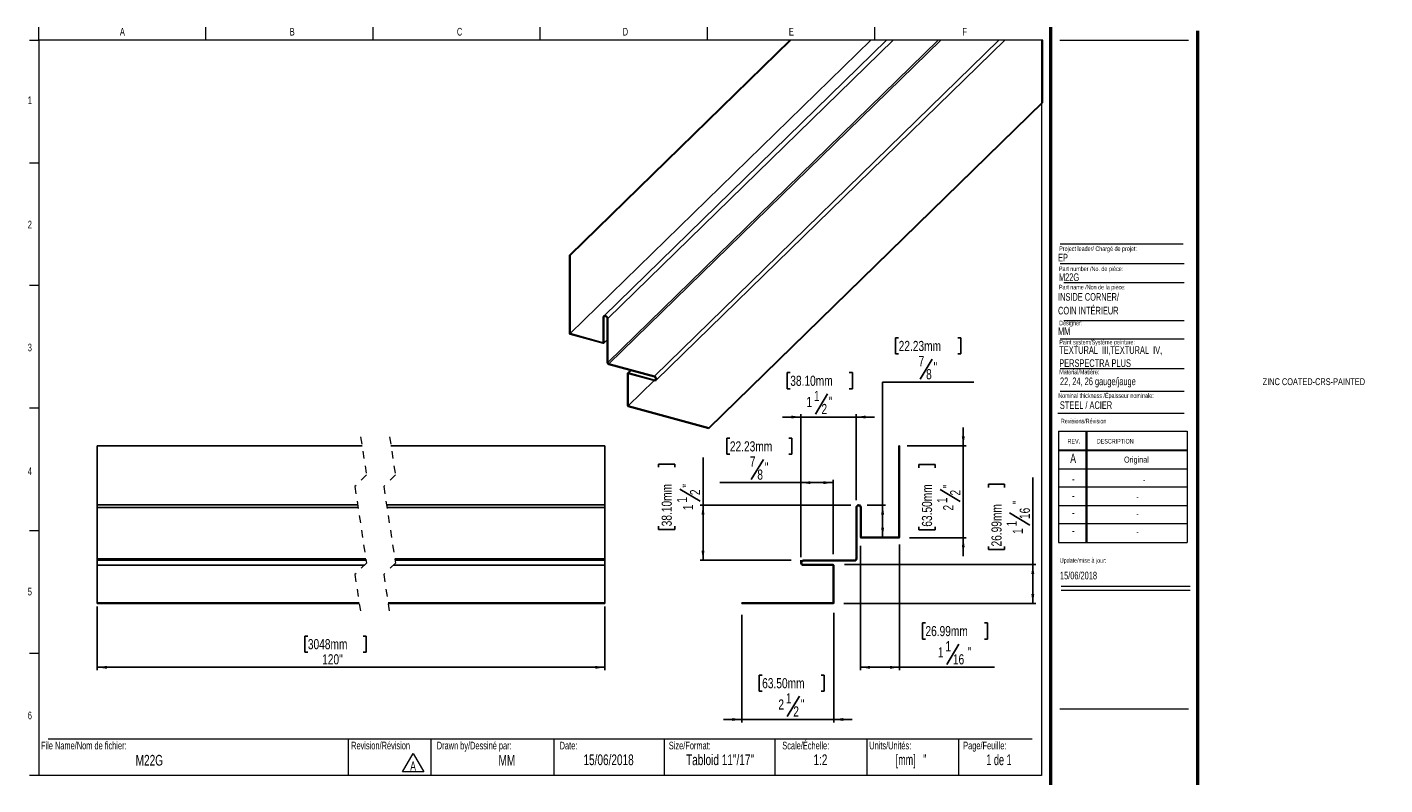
# Model space of a CAD drawing. Header units: inches. Extents: x 0.5 to 18.9, y 0.4 to 10.7.
import ezdxf

# ---------------------------------------------------------------- set-up
doc = ezdxf.new("R2010")
doc.units = ezdxf.units.IN
doc.header["$MEASUREMENT"] = 0
doc.linetypes.add('HIDDEN', pattern=[0.075, 0.05, -0.025])
doc.layers.add('FORMAT', color=7, linetype='Continuous')
doc.styles.add('SLDTEXTSTYLE0', font='TXT', dxfattribs={"width": 0.7})
doc.styles.add('SLDTEXTSTYLE1', font='TXT', dxfattribs={"width": 0.633333})
doc.styles.add('SLDTEXTSTYLE2', font='TXT', dxfattribs={"width": 0.625})
doc.styles.add('SLDTEXTSTYLE3', font='TXT', dxfattribs={"width": 0.75})
doc.dimstyles.new('SLDDIMSTYLE0', dxfattribs={"dimtxt": 0.137795, "dimasz": 0.13, "dimexe": 0, "dimexo": 0.0625, "dimgap": 0.034449, "dimtad": 0, "dimtih": 1, "dimtoh": 1, "dimdec": 6, "dimlfac": 2, "dimrnd": 1e-09, "dimzin": 12, "dimdsep": 46, "dimlunit": 5, "dimtxsty": 'SLDTEXTSTYLE3', "dimsah": 1, "dimcen": 0.09, "dimadec": 0, "dimazin": 3, "dimtfac": 1, "dimtdec": 1, "dimtofl": 0, "dimtmove": 0, "dimatfit": 3, "dimfxl": 1, "dimfrac": 2, "dimtolj": 1, "dimtzin": 12, "dimarcsym": 0})
doc.dimstyles.new('SLDDIMSTYLE1', dxfattribs={"dimtxt": 0.137795, "dimasz": 0.13, "dimexe": 0, "dimexo": 0.0625, "dimgap": 0.034449, "dimtad": 1, "dimdec": 6, "dimlfac": 2, "dimrnd": 1e-09, "dimzin": 12, "dimdsep": 46, "dimlunit": 5, "dimtxsty": 'SLDTEXTSTYLE3', "dimsah": 1, "dimcen": 0.09, "dimadec": 0, "dimazin": 3, "dimtfac": 1, "dimtdec": 1, "dimtofl": 0, "dimtmove": 0, "dimatfit": 3, "dimfxl": 1, "dimfrac": 2, "dimtolj": 1, "dimtzin": 12, "dimarcsym": 0})
doc.dimstyles.new('SLDDIMSTYLE2', dxfattribs={"dimtxt": 0.137795, "dimasz": 0.13, "dimexe": 0, "dimexo": 0.0625, "dimgap": 0.034449, "dimtad": 1, "dimdec": 6, "dimlfac": 2, "dimrnd": 1e-09, "dimzin": 12, "dimdsep": 46, "dimlunit": 5, "dimtxsty": 'SLDTEXTSTYLE3', "dimsah": 1, "dimcen": 0.09, "dimadec": 0, "dimazin": 3, "dimtfac": 1, "dimtdec": 1, "dimtmove": 0, "dimatfit": 0, "dimfxl": 1, "dimfrac": 2, "dimtolj": 1, "dimtzin": 12, "dimarcsym": 0})
doc.dimstyles.new('SLDDIMSTYLE3', dxfattribs={"dimtxt": 0.137795, "dimasz": 0.13, "dimexe": 0, "dimexo": 0.0625, "dimgap": 0.034449, "dimtad": 1, "dimdec": 1, "dimlfac": 2, "dimrnd": 1e-09, "dimzin": 12, "dimdsep": 46, "dimlunit": 5, "dimtxsty": 'SLDTEXTSTYLE3', "dimsah": 1, "dimcen": 0.09, "dimadec": 0, "dimazin": 3, "dimtfac": 1, "dimtdec": 1, "dimtofl": 0, "dimtmove": 0, "dimatfit": 3, "dimfxl": 1, "dimfrac": 2, "dimtolj": 1, "dimtzin": 12, "dimarcsym": 0})

# ---------------------------------------------------------------- blocks, each defined once
blk = doc.blocks.new('SW_NOTE_0')
at = {"color": 0, "linetype": 'Continuous', "lineweight": 0}
for p, q in [((-0.097, 0.017), (0.049, 0.27)), ((0.049, 0.27), (0.195, 0.017)), ((0.195, 0.017), (-0.097, 0.017))]:
    blk.add_line(p, q, dxfattribs=at)
at = {"color": 0, "linetype": 'Continuous', "lineweight": 0, "insert": (0.049, 0.161), "char_height": 0.125, "attachment_point": 2, "style": 'SLDTEXTSTYLE0'}
blk.add_mtext('A', dxfattribs=at)
blk = doc.blocks.new('SW_NOTE_1')
at = {"layer": 'FORMAT', "color": 0, "char_height": 0.10417, "attachment_point": 1, "style": 'SLDTEXTSTYLE0'}
for s, insert in [('TEXTURAL  III,TEXTURAL  IV,', (0, 0.134)), ('PERSPECTRA PLUS', (0, -0.044))]:
    blk.add_mtext(s, dxfattribs=dict(at, insert=insert))
blk = doc.blocks.new('_D')
at = {"layer": 'FORMAT'}
for p, q in [((10.017, 5.104), (9.975, 5.104)), ((9.975, 5.104), (9.975, 4.886)), ((10.819, 5.104), (10.861, 5.104)), ((10.861, 5.104), (10.861, 4.886)), ((9.975, 4.886), (10.017, 4.886)), ((10.472, 4.817), (10.307, 4.542)), ((10.861, 4.886), (10.819, 4.886)), ((10.982, 4.501), (9.882, 4.501)), ((10.982, 3.553), (10.982, 4.541)), ((10.982, 4.501), (11.419, 4.501)), ((11.419, 3.53), (11.419, 4.541))]:
    blk.add_line(p, q, dxfattribs=at)
for points in [[(10.982, 4.501), (11.112, 4.481), (11.112, 4.521)], [(11.419, 4.501), (11.289, 4.521), (11.289, 4.481)]]:
    blk.add_solid(points, dxfattribs=at)
at = {"layer": 'FORMAT', "attachment_point": 1, "style": 'SLDTEXTSTYLE3'}
for s, insert, char_height in [('22.23mm', (10.017, 5.063), 0.1378), ('7', (10.288, 4.857), 0.138), ('8', (10.39, 4.679), 0.138), ('"', (10.491, 4.776), 0.138)]:
    blk.add_mtext(s, dxfattribs=dict(at, insert=insert, char_height=char_height))
blk = doc.blocks.new('_D_1')
at = {"layer": 'FORMAT'}
for p, q in [((12.311, 6.469), (12.269, 6.469)), ((12.269, 6.469), (12.269, 6.25)), ((13.114, 6.469), (13.156, 6.469)), ((13.156, 6.469), (13.156, 6.25)), ((12.269, 6.25), (12.311, 6.25)), ((12.767, 6.182), (12.602, 5.906)), ((13.156, 6.25), (13.114, 6.25)), ((13.333, 5.866), (12.093, 5.866)), ((12.093, 5.866), (12.093, 4.197)), ((11.883, 4.197), (12.132, 4.197)), ((12.093, 4.197), (12.093, 3.76))]:
    blk.add_line(p, q, dxfattribs=at)
for points in [[(12.093, 4.197), (12.073, 4.067), (12.113, 4.067)], [(12.093, 3.76), (12.113, 3.89), (12.073, 3.89)]]:
    blk.add_solid(points, dxfattribs=at)
at = {"layer": 'FORMAT', "attachment_point": 1, "style": 'SLDTEXTSTYLE3'}
for s, insert, char_height in [('22.23mm', (12.311, 6.428), 0.1378), ('7', (12.582, 6.222), 0.138), ('"', (12.786, 6.141), 0.138), ('8', (12.684, 6.044), 0.138)]:
    blk.add_mtext(s, dxfattribs=dict(at, insert=insert, char_height=char_height))
blk = doc.blocks.new('_D_2')
at = {"layer": 'FORMAT'}
for p, q in [((9.652, 4.197), (9.652, 4.845)), ((9.049, 4.71), (9.049, 4.752)), ((9.049, 4.752), (9.268, 4.752)), ((9.268, 4.752), (9.268, 4.71)), ((9.336, 4.414), (9.612, 4.248)), ((11.661, 4.197), (9.613, 4.197)), ((9.652, 4.197), (9.652, 3.447)), ((9.049, 3.907), (9.049, 3.865)), ((9.268, 3.865), (9.268, 3.907)), ((9.049, 3.865), (9.268, 3.865)), ((10.848, 3.447), (9.613, 3.447))]:
    blk.add_line(p, q, dxfattribs=at)
for points in [[(9.652, 4.197), (9.632, 4.067), (9.672, 4.067)], [(9.652, 3.447), (9.672, 3.577), (9.632, 3.577)]]:
    blk.add_solid(points, dxfattribs=at)
at = {"layer": 'FORMAT', "attachment_point": 1, "rotation": 90, "style": 'SLDTEXTSTYLE3'}
for s, insert, char_height in [('38.10mm', (9.09, 3.907), 0.1378), ('"', (9.377, 4.433), 0.138), ('1', (9.297, 4.229), 0.138), ('2', (9.475, 4.331), 0.138), ('1', (9.379, 4.127), 0.138)]:
    blk.add_mtext(s, dxfattribs=dict(at, insert=insert, char_height=char_height))
blk = doc.blocks.new('_D_3')
at = {"layer": 'FORMAT'}
for p, q in [((10.838, 5.997), (10.796, 5.997)), ((10.796, 5.997), (10.796, 5.778)), ((11.64, 5.997), (11.682, 5.997)), ((11.682, 5.997), (11.682, 5.778)), ((10.796, 5.778), (10.838, 5.778)), ((11.682, 5.778), (11.64, 5.778)), ((11.344, 5.709), (11.179, 5.434)), ((10.982, 5.393), (10.732, 5.393)), ((10.982, 3.487), (10.982, 5.433)), ((10.982, 5.393), (11.732, 5.393)), ((11.732, 4.261), (11.732, 5.433)), ((11.732, 5.393), (11.982, 5.393))]:
    blk.add_line(p, q, dxfattribs=at)
for points in [[(10.982, 5.393), (10.852, 5.413), (10.852, 5.373)], [(11.732, 5.393), (11.862, 5.373), (11.862, 5.413)]]:
    blk.add_solid(points, dxfattribs=at)
at = {"layer": 'FORMAT', "attachment_point": 1, "style": 'SLDTEXTSTYLE3'}
for s, insert, char_height in [('38.10mm', (10.838, 5.955), 0.1378), ('1', (11.16, 5.749), 0.138), ('1', (11.058, 5.667), 0.138), ('2', (11.262, 5.571), 0.138), ('"', (11.363, 5.669), 0.138)]:
    blk.add_mtext(s, dxfattribs=dict(at, insert=insert, char_height=char_height))
blk = doc.blocks.new('_D_4')
at = {"layer": 'FORMAT'}
for p, q in [((10.179, 2.705), (10.179, 1.242)), ((11.429, 2.729), (11.429, 1.242)), ((10.456, 1.884), (10.414, 1.884)), ((10.414, 1.884), (10.414, 1.666)), ((11.258, 1.884), (11.3, 1.884)), ((11.3, 1.884), (11.3, 1.666)), ((10.414, 1.666), (10.456, 1.666)), ((11.3, 1.666), (11.258, 1.666)), ((10.962, 1.597), (10.797, 1.322)), ((10.179, 1.281), (9.929, 1.281)), ((10.179, 1.281), (11.429, 1.281)), ((11.429, 1.281), (11.679, 1.281))]:
    blk.add_line(p, q, dxfattribs=at)
for points in [[(10.179, 1.281), (10.049, 1.301), (10.049, 1.261)], [(11.429, 1.281), (11.559, 1.261), (11.559, 1.301)]]:
    blk.add_solid(points, dxfattribs=at)
at = {"layer": 'FORMAT', "attachment_point": 1, "style": 'SLDTEXTSTYLE3'}
for s, insert, char_height in [('63.50mm', (10.456, 1.843), 0.1378), ('2', (10.676, 1.554), 0.138), ('1', (10.778, 1.637), 0.138), ('"', (10.981, 1.556), 0.138), ('2', (10.879, 1.459), 0.138)]:
    blk.add_mtext(s, dxfattribs=dict(at, insert=insert, char_height=char_height))
blk = doc.blocks.new('_D_5')
at = {"layer": 'FORMAT'}
for p, q in [((13.531, 4.436), (13.531, 4.478)), ((13.531, 4.478), (13.75, 4.478)), ((13.75, 4.478), (13.75, 4.436)), ((14.134, 3.387), (14.134, 4.571)), ((13.818, 4.089), (14.094, 3.924)), ((13.531, 3.633), (13.531, 3.591)), ((13.531, 3.591), (13.75, 3.591)), ((13.75, 3.591), (13.75, 3.633)), ((11.576, 3.387), (14.173, 3.387)), ((14.134, 3.387), (14.134, 2.856)), ((11.564, 2.856), (14.173, 2.856))]:
    blk.add_line(p, q, dxfattribs=at)
for points in [[(14.134, 3.387), (14.114, 3.257), (14.154, 3.257)], [(14.134, 2.856), (14.154, 2.986), (14.114, 2.986)]]:
    blk.add_solid(points, dxfattribs=at)
at = {"layer": 'FORMAT', "attachment_point": 1, "rotation": 90, "style": 'SLDTEXTSTYLE3'}
for s, insert, char_height in [('26.99mm', (13.572, 3.633), 0.1378), ('"', (13.859, 4.21), 0.138), ('16', (13.956, 4.006), 0.1378), ('1', (13.778, 3.905), 0.138), ('1', (13.861, 3.803), 0.138)]:
    blk.add_mtext(s, dxfattribs=dict(at, insert=insert, char_height=char_height))
blk = doc.blocks.new('_D_6')
at = {"layer": 'FORMAT'}
for p, q in [((11.792, 3.64), (11.792, 1.951)), ((12.323, 3.659), (12.323, 1.951)), ((12.675, 2.593), (12.633, 2.593)), ((12.633, 2.593), (12.633, 2.374)), ((13.478, 2.593), (13.52, 2.593)), ((13.52, 2.593), (13.52, 2.374)), ((12.633, 2.374), (12.675, 2.374)), ((13.131, 2.306), (12.965, 2.03)), ((13.52, 2.374), (13.478, 2.374)), ((11.792, 1.99), (12.323, 1.99)), ((12.323, 1.99), (13.613, 1.99))]:
    blk.add_line(p, q, dxfattribs=at)
for points in [[(11.792, 1.99), (11.922, 1.97), (11.922, 2.01)], [(12.323, 1.99), (12.193, 2.01), (12.193, 1.97)]]:
    blk.add_solid(points, dxfattribs=at)
at = {"layer": 'FORMAT', "attachment_point": 1, "style": 'SLDTEXTSTYLE3'}
for s, insert, char_height in [('26.99mm', (12.675, 2.552), 0.1378), ('1', (12.844, 2.263), 0.138), ('1', (12.946, 2.346), 0.138), ('"', (13.252, 2.265), 0.138), ('16', (13.048, 2.168), 0.1378)]:
    blk.add_mtext(s, dxfattribs=dict(at, insert=insert, char_height=char_height))
blk = doc.blocks.new('_D_7')
at = {"layer": 'FORMAT'}
for p, q in [((13.189, 5), (13.189, 5.25)), ((12.428, 5), (13.228, 5)), ((13.189, 5), (13.189, 3.75)), ((12.586, 4.704), (12.586, 4.746)), ((12.586, 4.746), (12.805, 4.746)), ((12.805, 4.746), (12.805, 4.704)), ((12.873, 4.408), (13.149, 4.243)), ((12.586, 3.902), (12.586, 3.86)), ((12.805, 3.86), (12.805, 3.902)), ((12.459, 3.75), (13.228, 3.75)), ((12.586, 3.86), (12.805, 3.86)), ((13.189, 3.75), (13.189, 3.5))]:
    blk.add_line(p, q, dxfattribs=at)
for points in [[(13.189, 5), (13.209, 5.13), (13.169, 5.13)], [(13.189, 3.75), (13.169, 3.62), (13.209, 3.62)]]:
    blk.add_solid(points, dxfattribs=at)
at = {"layer": 'FORMAT', "attachment_point": 1, "rotation": 90, "style": 'SLDTEXTSTYLE3'}
for s, insert, char_height in [('63.50mm', (12.627, 3.902), 0.1378), ('"', (12.914, 4.427), 0.138), ('1', (12.833, 4.224), 0.138), ('2', (13.011, 4.326), 0.138), ('2', (12.916, 4.122), 0.138)]:
    blk.add_mtext(s, dxfattribs=dict(at, insert=insert, char_height=char_height))
blk = doc.blocks.new('_D_8')
at = {"layer": 'FORMAT'}
for p, q in [((1.42, 2.817), (1.42, 1.951)), ((8.319, 2.817), (8.319, 1.951)), ((4.282, 2.415), (4.24, 2.415)), ((4.24, 2.415), (4.24, 2.196)), ((5.033, 2.415), (5.075, 2.415)), ((5.075, 2.415), (5.075, 2.196)), ((4.24, 2.196), (4.282, 2.196)), ((5.075, 2.196), (5.033, 2.196)), ((1.42, 1.99), (8.319, 1.99))]:
    blk.add_line(p, q, dxfattribs=at)
for points in [[(1.42, 1.99), (1.55, 1.97), (1.55, 2.01)], [(8.319, 1.99), (8.189, 2.01), (8.189, 1.97)]]:
    blk.add_solid(points, dxfattribs=at)
at = {"layer": 'FORMAT', "char_height": 0.1378, "attachment_point": 1, "style": 'SLDTEXTSTYLE3'}
for s, insert in [('3048mm', (4.282, 2.374)), ('120"', (4.476, 2.168))]:
    blk.add_mtext(s, dxfattribs=dict(at, insert=insert))

msp = doc.modelspace()

# ---------------------------------------------------------------- linework, layer by layer
at = {"color": 7, "linetype": 'Continuous', "lineweight": 18}
for p, q in [((0.6262516, 10.51707317), (0.6262516, 10.69394495)), ((2.89708494, 10.51707317), (2.89708494, 10.69394495)), ((5.16791827, 10.51707317), (5.16791827, 10.69394495)), ((7.4387516, 10.51707317), (7.4387516, 10.69394495)), ((9.70958494, 10.69394495), (9.70958494, 10.51707317)), ((11.98041827, 10.69394495), (11.98041827, 10.51707317)), ((0.5012516, 10.51707317), (0.6262516, 10.51707317)), ((14.2512516, 10.51707317), (0.6262516, 10.51707317)), ((0.6262516, 10.51707317), (0.6262516, 0.51707317)), ((14.2512516, 10.51707317), (14.2512516, 0.51707317)), ((14.5012516, 10.51707317), (16.2512516, 10.51707317)), ((0.5012516, 8.8504065), (0.6262516, 8.8504065)), ((14.50528094, 7.4796461), (16.19286796, 7.4796461)), ((14.55782728, 7.22283311), (16.19286796, 7.22283311)), ((0.5012516, 7.18373984), (0.6262516, 7.18373984)), ((14.55782728, 6.70729719), (16.19286796, 6.70729719)), ((14.50528094, 6.45740283), (16.19286796, 6.45740283)), ((14.50528094, 6.05316409), (16.19286796, 6.05316409)), ((14.50528094, 5.74531323), (16.19286796, 5.74531323)), ((0.5012516, 5.51707317), (0.6262516, 5.51707317)), ((14.4754278, 5.446808), (16.19286796, 5.446808)), ((14.48119985, 5.19874946), (16.23119985, 5.19874946)), ((14.48119985, 5.19874946), (14.48119985, 3.68874946)), ((14.85619985, 5.19874946), (14.85619985, 3.68874946)), ((14.86619985, 5.19874946), (14.86619985, 3.68874946)), ((16.23119985, 5.19874946), (16.23119985, 3.68874946)), ((14.48119985, 4.94874946), (16.23119985, 4.94874946)), ((14.48119985, 4.93874946), (16.23119985, 4.93874946)), ((14.48119985, 4.68874946), (16.23119985, 4.68874946)), ((16.23119985, 4.43874946), (14.48119985, 4.43874946)), ((14.48119985, 4.18874946), (16.23119985, 4.18874946)), ((16.23119985, 3.93874946), (14.48119985, 3.93874946)), ((0.5012516, 3.8504065), (0.6262516, 3.8504065)), ((14.48119985, 3.68874946), (16.23119985, 3.68874946)), ((14.52153854, 3.094666), (16.27153854, 3.094666)), ((14.52153854, 3.03864953), (16.27153854, 3.03864953)), ((0.5012516, 2.18373984), (0.6262516, 2.18373984)), ((0.7512516, 1.01707317), (14.1262516, 1.01707317)), ((4.83168021, 1.01707317), (4.83168021, 0.51707317)), ((5.95393245, 1.01707317), (5.95393245, 0.51707317)), ((7.6262516, 1.01707317), (7.6262516, 0.51707317)), ((9.1262516, 1.01707317), (9.1262516, 0.51707317)), ((10.6262516, 1.01707317), (10.6262516, 0.51707317)), ((11.8762516, 1.01707317), (11.8762516, 0.51707317)), ((13.1262516, 1.01707317), (13.1262516, 0.51707317)), ((0.6262516, 0.51707317), (0.5012516, 0.51707317)), ((14.2512516, 0.51707317), (0.6262516, 0.51707317))]:
    msp.add_line(p, q, dxfattribs=at)
at = {"color": 7, "linetype": 'Continuous', "lineweight": 50}
for p, q in [((14.3762516, 10.69394495), (14.3762516, 0.39207317)), ((16.3762516, 0.39207317), (16.3762516, 10.64207317))]:
    msp.add_line(p, q, dxfattribs=at)
at = {"color": 7, "linetype": 'Continuous', "lineweight": 25}
for p, q in [((7.83571745, 7.59218277), (10.83243718, 10.51707304)), ((7.84456194, 6.52689172), (11.93273423, 10.51707304)), ((7.84456194, 7.58977981), (10.84374329, 10.51707304)), ((12.14677944, 10.51707304), (8.30322789, 6.76564939)), ((8.35862971, 6.73218865), (12.23646331, 10.51707304)), ((8.35862971, 6.13404548), (12.84929527, 10.51707304)), ((8.37382889, 6.11518437), (12.88381903, 10.51707304)), ((8.99098805, 5.94745244), (13.67282906, 10.51707304)), ((9.01543534, 5.89240497), (13.75367607, 10.51707304)), ((9.7316884, 5.24791801), (14.27092471, 9.67835238)), ((9.7316884, 5.23934574), (14.27092471, 9.6697801)), ((7.83571745, 7.59218277), (7.83571745, 6.52929585)), ((7.83571745, 7.59218277), (7.84456194, 7.58977981)), ((7.84456194, 7.58977981), (7.84456194, 6.52689172)), ((8.29672066, 6.40400524), (8.29672066, 6.74901523)), ((8.30556397, 6.40160111), (8.30556397, 6.7466111)), ((8.34978522, 6.73459279), (8.34978522, 6.13644844)), ((8.35862971, 6.73218865), (8.35862971, 6.13404548)), ((7.84456194, 6.52689172), (8.29672066, 6.40400524)), ((7.84456194, 6.51832062), (8.29672066, 6.39543297)), ((8.30370543, 6.39684799), (8.34978522, 6.44182486)), ((8.37382889, 6.11518437), (8.99098805, 5.94745244)), ((8.37382889, 6.10661209), (8.99098805, 5.93888134)), ((8.62616656, 5.9866026), (8.62616656, 5.54837588)), ((8.66502809, 6.0274705), (8.6280251, 5.99135454)), ((8.99098805, 5.89602231), (8.63500987, 5.99276957)), ((8.99098805, 5.88745121), (8.63500987, 5.98419847)), ((8.63500987, 5.98419847), (8.63500987, 5.54597174)), ((8.63500987, 5.54597174), (8.98620678, 5.88875008)), ((8.63500987, 5.54597174), (9.7316884, 5.24791801)), ((8.63500987, 5.53739947), (9.7316884, 5.23934574)), ((9.7316884, 5.24791801), (9.7316884, 5.23934574)), ((1.42026058, 4.99979367), (5.01785614, 4.99979367)), ((1.42026058, 4.99979367), (1.42026058, 4.19729369)), ((5.41155697, 4.99979367), (8.31866323, 4.99979367)), ((8.31866323, 4.99979367), (8.31866323, 4.19729369)), ((12.3229714, 4.99979368), (12.3129714, 4.99979368)), ((12.3129714, 4.99979368), (12.3129714, 3.75979368)), ((12.3229714, 4.99979368), (12.3229714, 3.75979368)), ((4.95810365, 4.19729369), (1.42026058, 4.19729369)), ((1.42026058, 4.19729369), (1.42026058, 4.16229369)), ((1.42026058, 4.16229369), (4.96340706, 4.16229369)), ((1.42026058, 4.16229369), (1.42026058, 3.46447871)), ((8.31866323, 4.19729369), (5.35180449, 4.19729369)), ((5.35710789, 4.16229369), (8.31866323, 4.16229369)), ((8.31866323, 4.19729369), (8.31866323, 4.16229369)), ((8.31866323, 4.16229369), (8.31866323, 3.46447871)), ((11.7317214, 4.16229368), (11.7317214, 3.46447872)), ((11.7417214, 4.16229368), (11.7417214, 3.46447872)), ((11.7917214, 3.75979368), (11.7917214, 4.16229368)), ((11.8017214, 3.75979368), (11.8017214, 4.16229368)), ((12.3129714, 3.75979368), (11.8017214, 3.75979368)), ((12.3129714, 3.74979368), (11.8017214, 3.74979368)), ((1.42026058, 3.46447871), (5.06913256, 3.46447871)), ((1.42026058, 3.46447871), (1.42026058, 3.44729368)), ((1.42026058, 3.44729368), (5.07173733, 3.44729368)), ((1.42026058, 3.44729368), (1.42026058, 3.37729368)), ((1.42026058, 3.37729368), (5.04672919, 3.37729368)), ((1.42026058, 3.37729368), (1.42026058, 2.86604368)), ((5.44043002, 3.37729368), (8.31866323, 3.37729368)), ((5.46283339, 3.46447871), (8.31866323, 3.46447871)), ((5.46543816, 3.44729368), (8.31866323, 3.44729368)), ((8.31866323, 3.46447871), (8.31866323, 3.44729368)), ((8.31866323, 3.44729368), (8.31866323, 3.37729368)), ((8.31866323, 3.37729368), (8.31866323, 2.86604368)), ((11.71453636, 3.44729368), (11.0167214, 3.44729368)), ((11.71453636, 3.43729368), (11.0167214, 3.43729368)), ((11.0167214, 3.38729368), (11.4192214, 3.38729368)), ((11.0167214, 3.37729368), (11.4192214, 3.37729368)), ((11.4192214, 3.37729368), (11.4192214, 2.86604368)), ((11.4292214, 3.37729368), (11.4292214, 2.86604368)), ((1.42026058, 2.86604368), (1.42026058, 2.85604369)), ((1.42026058, 2.86604368), (4.9784631, 2.86604368)), ((1.42026058, 2.85604369), (4.97997903, 2.85604369)), ((5.37216393, 2.86604368), (8.31866323, 2.86604368)), ((5.37367986, 2.85604369), (8.31866323, 2.85604369)), ((8.31866323, 2.86604368), (8.31866323, 2.85604369)), ((11.4192214, 2.86604368), (10.1792214, 2.86604368)), ((10.1792214, 2.86604368), (10.1792214, 2.85604368)), ((11.4192214, 2.85604368), (10.1792214, 2.85604368))]:
    msp.add_line(p, q, dxfattribs=at)
at = {"color": 8, "linetype": 'Continuous', "lineweight": 25}
for p, q in [((8.30556397, 6.7466111), (8.32220399, 6.76285219)), ((8.30556397, 6.40160111), (8.34978522, 6.44476168)), ((8.63500987, 5.99276957), (8.66935764, 6.02629366)), ((8.99098805, 5.89602231), (9.0124117, 5.91693204))]:
    msp.add_line(p, q, dxfattribs=at)
at = {"color": 7, "linetype": 'HIDDEN', "lineweight": 18}
for p, q in [((4.99891692, 5.12479368), (5.07765708, 4.60509634)), ((5.39261771, 5.12479368), (5.47135787, 4.60509634)), ((5.07765708, 4.60509634), (4.92017676, 4.44761603)), ((4.92017676, 4.44761603), (5.07765708, 3.40822134)), ((5.47135787, 4.60509634), (5.31387755, 4.44761603)), ((5.31387755, 4.44761603), (5.47135787, 3.40822134)), ((5.07765708, 3.40822134), (4.92017676, 3.25074103)), ((5.47135787, 3.40822134), (5.31387755, 3.25074103)), ((4.92017676, 3.25074103), (4.99891692, 2.73104368)), ((5.31387755, 3.25074103), (5.39261771, 2.73104368))]:
    msp.add_line(p, q, dxfattribs=at)
at = {"color": 7, "linetype": 'Continuous', "lineweight": 18, "flags": 128}
msp.add_lwpolyline([(14.27092471, 9.6697801), (14.27092471, 9.67835238), (14.27092471, 10.51707304), (13.75367607, 10.51707304), (13.67282906, 10.51707304), (12.88381903, 10.51707304), (12.84929527, 10.51707304), (12.23646331, 10.51707304), (12.14677944, 10.51707304), (11.93273423, 10.51707304), (10.84374329, 10.51707304), (10.83243718, 10.51707304)], dxfattribs=at)
at = {"color": 7, "linetype": 'Continuous', "lineweight": 25, "flags": 128}
for points in [[(8.29672066, 6.74901523), (8.29907669, 6.75985553), (8.3057869, 6.76776488), (8.31582935, 6.77153828), (8.32767518, 6.77060314), (8.33952102, 6.7650991), (8.34956346, 6.75586742), (8.35627368, 6.74431022), (8.35862971, 6.73218865)], [(8.30556397, 6.7466111), (8.30724769, 6.75435384), (8.3120407, 6.76000337), (8.3192132, 6.76269966), (8.32767518, 6.76203087), (8.33613599, 6.75810025), (8.34330967, 6.75150502), (8.34810268, 6.74325071), (8.34978522, 6.73459279)], [(8.99098805, 5.94745244), (9.00283389, 5.94194957), (9.01287633, 5.93271672), (9.01958655, 5.92116069), (9.02194375, 5.90903912), (9.01958655, 5.89819882), (9.01287633, 5.89028947), (9.00283389, 5.8865149), (8.99098805, 5.88745121)], [(8.99098805, 5.93888134), (8.99945004, 5.93495072), (9.00662254, 5.92835549), (9.01141555, 5.92010118), (9.01309926, 5.91144325), (9.01141555, 5.90369934), (9.00662254, 5.89804981), (8.99945004, 5.89535469), (8.99098805, 5.89602231)]]:
    msp.add_lwpolyline(points, dxfattribs=at)
at = {"color": 7, "linetype": 'Continuous', "lineweight": 25}
for centre, radius, start, end in [((7.84784073, 6.53001418), 0.01214454, 183.390925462, 254.336870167), ((8.29906533, 6.40149484), 0.00649951, 248.854059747, 0.936898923), ((8.38274427, 6.13840256), 0.03301693, 183.393045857, 254.334272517), ((8.37946056, 6.1352773), 0.02086724, 183.384215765, 254.342824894), ((8.63266519, 5.98670774), 0.00649948, 68.853813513, 180.926916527), ((8.63829099, 5.54909353), 0.01214565, 183.387440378, 254.326942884), ((11.7667214, 4.16229368), 0.035, 0, 180), ((11.7667214, 4.16229368), 0.025, 0, 180), ((11.8017214, 3.75979368), 0.01, 180, 270), ((12.3129714, 3.75979368), 0.01, 270, 0), ((11.0167214, 3.41229368), 0.035, 90, 270), ((11.0167214, 3.41229368), 0.025, 90, 270), ((11.4192214, 3.37729368), 0.01, 0, 90), ((11.71453636, 3.46447872), 0.02718504, 270, 0), ((11.71453636, 3.46447872), 0.01718504, 270, 0), ((11.4192214, 2.86604368), 0.01, 270, 0)]:
    msp.add_arc(centre, radius, start, end, dxfattribs=at)
at = {"layer": 'FORMAT', "color": 250, "lineweight": 18, "true_color": 0x454545}
msp.add_line((14.50528094, 7.74778908), (16.17565424, 7.74778908), dxfattribs=at)
at = {"layer": 'FORMAT', "lineweight": 18}
for p, q in [((11.7667214, 4.19729368), (11.79368972, 4.19729368)), ((10.9817214, 3.41229368), (10.9817214, 3.44729368)), ((14.5012516, 1.42655357), (16.2512516, 1.42655357))]:
    msp.add_line(p, q, dxfattribs=at)

# ---------------------------------------------------------------- block references
at = {"color": 7, "linetype": 'Continuous', "lineweight": 0}
msp.add_blockref('SW_NOTE_0', (5.66292394, 0.55004025), dxfattribs=at)
at = {"layer": 'FORMAT'}
msp.add_blockref('SW_NOTE_1', (14.4936793, 6.22195149), dxfattribs=at)

# ---------------------------------------------------------------- texts
at = {"color": 7, "linetype": 'Continuous', "lineweight": 0}
for s, insert, char_height, attachment_point, style in [('A', (1.76142579, 10.6839024), 0.10416667, 2, 'SLDTEXTSTYLE0'), ('B', (4.06958911, 10.6839024), 0.10416667, 2, 'SLDTEXTSTYLE0'), ('C', (6.34413178, 10.6839024), 0.10416667, 2, 'SLDTEXTSTYLE0'), ('D', (8.59747332, 10.6839024), 0.10416667, 2, 'SLDTEXTSTYLE0'), ('E', (10.8526565, 10.6839024), 0.10416667, 2, 'SLDTEXTSTYLE0'), ('F', (13.20742543, 10.6839024), 0.10416667, 2, 'SLDTEXTSTYLE0'), ('1', (0.5037246, 9.75182478), 0.10416667, 2, 'SLDTEXTSTYLE0'), ('2', (0.5037246, 8.06186262), 0.10416667, 2, 'SLDTEXTSTYLE0'), ('EP', (14.47701034, 7.61261449), 0.104166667, 1, 'SLDTEXTSTYLE0'), ('Project leader/ Chargé de projet:', (14.49277361, 7.71280373), 0.0625, 1, 'SLDTEXTSTYLE0'), ('Part number /No. de pièce:', (14.48926382, 7.43950417), 0.0625, 1, 'SLDTEXTSTYLE0'), ('M22G', (14.48926382, 7.34629318), 0.104166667, 1, 'SLDTEXTSTYLE0'), ('Designer:', (14.49277361, 6.70270676), 0.0625, 1, 'SLDTEXTSTYLE0'), ('MM', (14.47701034, 6.6115619), 0.104166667, 1, 'SLDTEXTSTYLE0'), ('3', (0.5037246, 6.39100017), 0.10416667, 2, 'SLDTEXTSTYLE0'), ('Paint system/Système peinture:', (14.4936793, 6.44233934), 0.0625, 1, 'SLDTEXTSTYLE0'), ('ZINC COATED-CRS-PAINTED', (17.25790342, 5.92072099), 0.09375, 1, 'SLDTEXTSTYLE0'), ('Nominal thickness /Épaisseur nominale:', (14.48027845, 5.71521348), 0.0625, 1, 'SLDTEXTSTYLE0'), ('STEEL / ACIER', (14.50193609, 5.60657576), 0.1041666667, 1, 'SLDTEXTSTYLE0'), ('Revisions/Révision', (14.51560122, 5.36941883), 0.0625, 1, 'SLDTEXTSTYLE0'), ('REV.', (14.60623117, 5.09512968), 0.0625, 1, 'SLDTEXTSTYLE0'), ('DESCRIPTION', (15.00414236, 5.09512968), 0.0625, 1, 'SLDTEXTSTYLE0'), ('A', (14.68204136, 4.89428093), 0.125, 2, 'SLDTEXTSTYLE0'), ('Original', (15.54196943, 4.85546175), 0.083333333, 2, 'SLDTEXTSTYLE0'), ('4', (0.5037246, 4.7085424), 0.10416667, 2, 'SLDTEXTSTYLE0'), ('-', (14.68335791, 4.61740373), 0.125, 2, 'SLDTEXTSTYLE0'), ('-', (15.64717395, 4.57858454), 0.08333333, 2, 'SLDTEXTSTYLE0'), ('-', (14.68335791, 4.38816527), 0.125, 2, 'SLDTEXTSTYLE0'), ('-', (15.55567278, 4.34934608), 0.08333333, 2, 'SLDTEXTSTYLE0'), ('-', (14.68335791, 4.15690015), 0.125, 2, 'SLDTEXTSTYLE0'), ('-', (15.55567278, 4.11808096), 0.08333333, 2, 'SLDTEXTSTYLE0'), ('-', (14.68335791, 3.91429561), 0.125, 2, 'SLDTEXTSTYLE0'), ('-', (15.55567278, 3.87547642), 0.08333333, 2, 'SLDTEXTSTYLE0'), ('Update/mise à jour:', (14.50090209, 3.47468308), 0.0625, 1, 'SLDTEXTSTYLE0'), ('15/06/2018', (14.50292977, 3.29031445), 0.104166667, 1, 'SLDTEXTSTYLE0'), ('5', (0.5037246, 3.07157689), 0.10416667, 2, 'SLDTEXTSTYLE0'), ('6', (0.5037246, 1.38784093), 0.10416667, 2, 'SLDTEXTSTYLE0'), ('File Name/Nom de fichier:', (0.65493189, 0.97867855), 0.1041666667, 1, 'SLDTEXTSTYLE0'), ('Revision/Révision', (4.87009835, 0.97867855), 0.1041666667, 1, 'SLDTEXTSTYLE0'), ('Drawn by/Dessiné par:', (6.03329934, 0.97867855), 0.1041666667, 1, 'SLDTEXTSTYLE0'), ('Date:', (7.70350905, 0.97867855), 0.104166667, 1, 'SLDTEXTSTYLE0'), ('Size/Format:', (9.18750927, 0.97867855), 0.1041666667, 1, 'SLDTEXTSTYLE0'), ('Scale/Échelle:', (10.72938767, 0.97867855), 0.1041666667, 1, 'SLDTEXTSTYLE0'), ('Units/Unités:', (11.91111672, 0.97867855), 0.1041666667, 1, 'SLDTEXTSTYLE0'), ('Page/Feuille:', (13.18799756, 0.97867855), 0.1041666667, 1, 'SLDTEXTSTYLE0'), ('M22G', (2.12772342, 0.79939677), 0.145833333, 2, 'SLDTEXTSTYLE0'), ('MM', (6.98639338, 0.79939676), 0.145833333, 2, 'SLDTEXTSTYLE0'), ('15/06/2018', (8.36878578, 0.80596202), 0.145833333, 2, 'SLDTEXTSTYLE0'), ('Tabloid 11"/17"', (9.88310669, 0.80596202), 0.1458333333, 2, 'SLDTEXTSTYLE0'), ('1:2', (11.24744214, 0.80596202), 0.145833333, 2, 'SLDTEXTSTYLE0'), ('[mm]   "', (12.47899807, 0.80596202), 0.145833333, 2, 'SLDTEXTSTYLE2'), ('1 de 1', (13.67421983, 0.80596202), 0.145833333, 2, 'SLDTEXTSTYLE1')]:
    msp.add_mtext(s, dxfattribs=dict(at, insert=insert, char_height=char_height, attachment_point=attachment_point, style=style))
at = {"layer": 'FORMAT', "attachment_point": 1, "style": 'SLDTEXTSTYLE0'}
for s, insert, char_height in [('Part name /Non de la pièce:', (14.48926382, 7.1904184), 0.0625), ('INSIDE CORNER/', (14.47701034, 7.07848563), 0.1041666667), ('COIN INTÉRIEUR', (14.47701034, 6.89222649), 0.1041666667), ('Material/Matière:', (14.4936793, 6.0368173), 0.0625), ('22, 24, 26 gauge/jauge', (14.503118, 5.93042578), 0.1041666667)]:
    msp.add_mtext(s, dxfattribs=dict(at, insert=insert, char_height=char_height))

# ---------------------------------------------------------------- dimensions: what is measured, and where the dimension line sits
at = {"layer": 'FORMAT'}
for base, p1, p2, dimstyle, picture, middle in [((12.09262554, 3.75979368), (11.79368972, 4.19729368), (12.3129714, 3.75979368), 'SLDDIMSTYLE0', '_D_1', (12.09262554, 6.18147704)), ((13.18911314, 3.74979368), (12.3229714, 4.99979368), (12.3129714, 3.74979368), 'SLDDIMSTYLE2', '_D_7', (13.18911314, 4.30305885)), ((9.65232089, 3.44729368), (11.7667214, 4.19729368), (11.0167214, 3.44729368), 'SLDDIMSTYLE1', '_D_2', (9.65232089, 4.30856529)), ((14.13399503, 2.85604368), (11.4192214, 3.38729368), (11.4192214, 2.85604368), 'SLDDIMSTYLE1', '_D_5', (14.13399503, 4.03476856))]:
    dim = msp.add_linear_dim(base=base, p1=p1, p2=p2, angle=90, dimstyle=dimstyle, dxfattribs=at)
    dim.commit()
    dim.dimension.update_dxf_attribs({"geometry": picture, "text_midpoint": middle, "dimtype": 160})
for base, p1, p2, dimstyle, picture, middle in [((11.7317214, 5.39349447), (10.9817214, 3.44729368), (11.7317214, 4.16229368), 'SLDDIMSTYLE2', '_D_3', (11.23907926, 5.39349447)), ((11.4192214, 4.81673406), (10.9817214, 3.44729368), (11.4192214, 3.37729368), 'SLDDIMSTYLE0', '_D', (10.41795879, 4.81673406)), ((12.3229714, 1.98990195), (11.7917214, 3.75979368), (12.3229714, 3.75979368), 'SLDDIMSTYLE1', '_D_6', (13.0765465, 1.98990195)), ((11.4292214, 1.28124053), (10.1792214, 2.85604368), (11.4292214, 2.86604368), 'SLDDIMSTYLE2', '_D_4', (10.85687075, 1.28124053))]:
    dim = msp.add_linear_dim(base=base, p1=p1, p2=p2, dimstyle=dimstyle, dxfattribs=at)
    dim.commit()
    dim.dimension.update_dxf_attribs({"geometry": picture, "text_midpoint": middle, "dimtype": 160})
dim = msp.add_linear_dim(base=(8.31866227, 1.98990195), p1=(1.42026153, 2.85604368), p2=(8.31866227, 2.85604368), angle=0, text='120"', dimstyle='SLDDIMSTYLE3', dxfattribs=at)
dim.commit()
dim.dimension.update_dxf_attribs({"geometry": '_D_8', "text_midpoint": (4.65746991, 1.98990195), "dimtype": 160})

doc.saveas('drawing.dxf')
